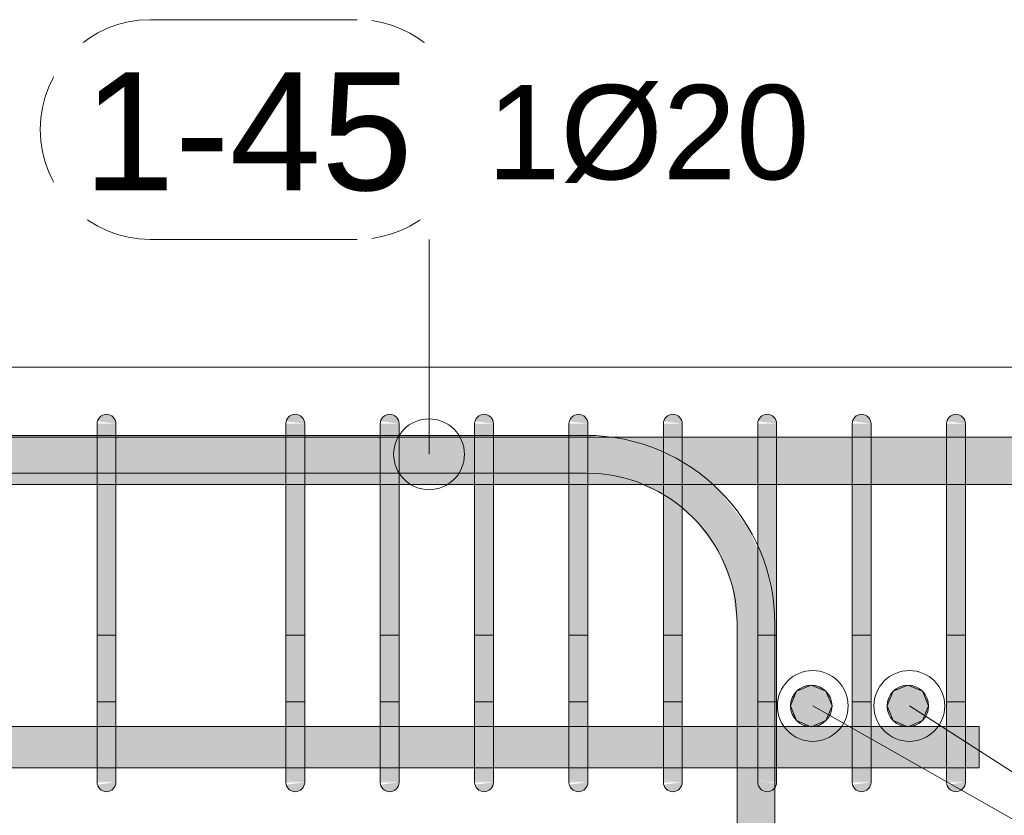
# Model space of a CAD drawing. Header units: millimetres. Extents: x 4307 to 42792, y 1610 to 10025.
# Tile 134 of 256: x 19794 to 20316, y 8682 to 9104. Entities that reach past the tile are written whole.
import ezdxf

# ---------------------------------------------------------------- set-up
doc = ezdxf.new("R2010")
doc.units = ezdxf.units.MM
for name, color, linetype, lineweight in [('S-BEAM', 12, 'Continuous', 9), ('S-COLS', 52, 'Continuous', 9), ('S-RBAR', 171, 'Continuous', 5), ('S-RBAR-IDEN', 171, 'Continuous', 5)]:
    doc.layers.add(name, color=color, linetype=linetype, lineweight=lineweight)
doc.styles.add('Arial', font='arial.ttf', dxfattribs={"height": 50})
doc.styles.add('Arial_1', font='arial.ttf', dxfattribs={"height": 62.5})

# ---------------------------------------------------------------- blocks, each defined once
blk = doc.blocks.new('Popisek výztuže - _Typ_ množství_PRAVÝ-500031-V1')
at = {"layer": 'S-RBAR-IDEN'}
for p, q in [((6694.54, 8583.84), (6584.84, 8583.84)), ((6584.84, 8467.41), (6694.54, 8467.41))]:
    blk.add_line(p, q, dxfattribs=at)
for centre, start, end in [((6584.84, 8525.62), 90, 270), ((6694.54, 8525.62), 277.6434, 82.3566)]:
    blk.add_arc(centre, 58.22, start, end, dxfattribs=at)

msp = doc.modelspace()

# ---------------------------------------------------------------- hatches: boundary and pattern name
at = {"layer": 'S-RBAR'}
for color, points in [(7, [(19845, 8890), (19844.83, 8891.29), (19844.33, 8892.5), (19843.54, 8893.54), (19842.5, 8894.33), (19841.29, 8894.83), (19840, 8895), (19838.71, 8894.83), (19837.5, 8894.33), (19836.46, 8893.54), (19835.67, 8892.5), (19835.17, 8891.29), (19844.83, 8890.02)]), (7, [(19945, 8890), (19944.83, 8891.29), (19944.33, 8892.5), (19943.54, 8893.54), (19942.5, 8894.33), (19941.29, 8894.83), (19940, 8895), (19938.71, 8894.83), (19937.5, 8894.33), (19936.46, 8893.54), (19935.67, 8892.5), (19935.17, 8891.29), (19944.83, 8890.02)]), (7, [(19995, 8890), (19994.83, 8891.29), (19994.33, 8892.5), (19993.54, 8893.54), (19992.5, 8894.33), (19991.29, 8894.83), (19990, 8895), (19988.71, 8894.83), (19987.5, 8894.33), (19986.46, 8893.54), (19985.67, 8892.5), (19985.17, 8891.29), (19994.83, 8890.02)]), (7, [(20045, 8890), (20044.83, 8891.29), (20044.33, 8892.5), (20043.54, 8893.54), (20042.5, 8894.33), (20041.29, 8894.83), (20040, 8895), (20038.71, 8894.83), (20037.5, 8894.33), (20036.46, 8893.54), (20035.67, 8892.5), (20035.17, 8891.29), (20044.83, 8890.02)]), (7, [(20095, 8890), (20094.83, 8891.29), (20094.33, 8892.5), (20093.54, 8893.54), (20092.5, 8894.33), (20091.29, 8894.83), (20090, 8895), (20088.71, 8894.83), (20087.5, 8894.33), (20086.46, 8893.54), (20085.67, 8892.5), (20085.17, 8891.29), (20094.83, 8890.02)]), (7, [(20145, 8890), (20144.83, 8891.29), (20144.33, 8892.5), (20143.54, 8893.54), (20142.5, 8894.33), (20141.29, 8894.83), (20140, 8895), (20138.71, 8894.83), (20137.5, 8894.33), (20136.46, 8893.54), (20135.67, 8892.5), (20135.17, 8891.29), (20144.83, 8890.02)]), (7, [(20195, 8890), (20194.83, 8891.29), (20194.33, 8892.5), (20193.54, 8893.54), (20191.64, 8894.68), (20191.29, 8894.83), (20190, 8895), (20188.71, 8894.83), (20187.5, 8894.33), (20186.46, 8893.54), (20185.67, 8892.5), (20185.17, 8891.29), (20194.83, 8890.02)]), (7, [(20245, 8890), (20244.83, 8891.29), (20244.33, 8892.5), (20243.54, 8893.54), (20242.5, 8894.33), (20241.29, 8894.83), (20240, 8895), (20238.71, 8894.83), (20237.5, 8894.33), (20236.46, 8893.54), (20235.67, 8892.5), (20235.17, 8891.29), (20244.83, 8890.02)]), (7, [(20295, 8890), (20294.83, 8891.29), (20294.33, 8892.5), (20293.54, 8893.54), (20292.5, 8894.33), (20291.29, 8894.83), (20290, 8895), (20288.71, 8894.83), (20287.5, 8894.33), (20286.46, 8893.54), (20285.67, 8892.5), (20285.17, 8891.29), (20294.83, 8890.02)]), (7, [(19845, 8865), (19845, 8890), (19835, 8890), (19835, 8865)]), (7, [(19945, 8865), (19945, 8890), (19935, 8890), (19935, 8865)]), (7, [(19995, 8865), (19995, 8890), (19985, 8890), (19985, 8865)]), (7, [(20045, 8865), (20045, 8890), (20035, 8890), (20035, 8865)]), (7, [(20095, 8865), (20095, 8890), (20085, 8890), (20085, 8865)]), (7, [(20145, 8865), (20145, 8890), (20135, 8890), (20135, 8865)]), (7, [(20185, 8865), (20195, 8865), (20195, 8890), (20185, 8890), (20185, 8869.55)]), (7, [(20245, 8865), (20245, 8890), (20235, 8890), (20235, 8865)]), (7, [(20295, 8865), (20295, 8890), (20285, 8890), (20285, 8865)]), (7, [(19835, 8725), (19845, 8725), (19845, 8865), (19835, 8865), (19835, 8825.98)]), (7, [(19935, 8725), (19945, 8725), (19945, 8865), (19935, 8865), (19935, 8825.98)]), (7, [(19985, 8725), (19995, 8725), (19995, 8865), (19985, 8865), (19985, 8825.98)]), (7, [(20035, 8725), (20045, 8725), (20045, 8865), (20035, 8865), (20035, 8825.98)]), (7, [(20085, 8725), (20095, 8725), (20095, 8865), (20085, 8865), (20085, 8825.98)]), (7, [(20135, 8725), (20145, 8725), (20145, 8865), (20135, 8865), (20135, 8772.84)]), (7, [(20195, 8725), (20195, 8865), (20185, 8865), (20185, 8725), (20191.64, 8725)]), (7, [(20235, 8725), (20245, 8725), (20245, 8865), (20235, 8865), (20235, 8825.98)]), (7, [(20285, 8725), (20295, 8725), (20295, 8865), (20285, 8865), (20285, 8825.98)]), (256, [(20213.34, 8729.45), (20221.12, 8732.67), (20224.34, 8740.45), (20221.12, 8748.22), (20213.34, 8751.45), (20205.56, 8748.22), (20202.34, 8740.45), (20205.56, 8732.67)]), (256, [(20264.51, 8729.45), (20272.29, 8732.67), (20275.51, 8740.45), (20272.29, 8748.22), (20264.51, 8751.45), (20256.73, 8748.22), (20253.51, 8740.45), (20256.73, 8732.67)]), (7, [(19840, 8695), (19841.29, 8695.17), (19842.5, 8695.67), (19843.54, 8696.46), (19844.33, 8697.5), (19844.83, 8698.71), (19844.83, 8699.98), (19835.17, 8698.71), (19835.67, 8697.5), (19836.46, 8696.46), (19838.25, 8695.36), (19838.71, 8695.17)]), (7, [(19940, 8695), (19941.29, 8695.17), (19942.5, 8695.67), (19943.54, 8696.46), (19944.33, 8697.5), (19944.83, 8698.71), (19944.83, 8699.98), (19935.17, 8698.71), (19935.67, 8697.5), (19936.46, 8696.46), (19937.5, 8695.67), (19938.71, 8695.17)]), (7, [(19990, 8695), (19991.29, 8695.17), (19992.5, 8695.67), (19993.54, 8696.46), (19994.33, 8697.5), (19994.83, 8698.71), (19994.83, 8699.98), (19985.17, 8698.71), (19985.67, 8697.5), (19986.46, 8696.46), (19987.5, 8695.67), (19988.71, 8695.17)]), (7, [(20040, 8695), (20041.29, 8695.17), (20042.5, 8695.67), (20043.54, 8696.46), (20044.33, 8697.5), (20044.83, 8698.71), (20044.83, 8699.98), (20035.17, 8698.71), (20035.67, 8697.5), (20036.46, 8696.46), (20037.5, 8695.67), (20038.71, 8695.17)]), (7, [(20090, 8695), (20091.29, 8695.17), (20092.5, 8695.67), (20093.54, 8696.46), (20094.33, 8697.5), (20094.83, 8698.71), (20094.83, 8699.98), (20085.17, 8698.71), (20085.67, 8697.5), (20086.46, 8696.46), (20087.5, 8695.67), (20088.71, 8695.17)]), (7, [(20140, 8695), (20141.29, 8695.17), (20142.5, 8695.67), (20143.54, 8696.46), (20144.33, 8697.5), (20144.83, 8698.71), (20144.83, 8699.98), (20135.17, 8698.71), (20135.67, 8697.5), (20136.46, 8696.46), (20137.5, 8695.67), (20138.71, 8695.17)]), (7, [(20190, 8695), (20191.64, 8695.32), (20192.5, 8695.67), (20193.54, 8696.46), (20194.33, 8697.5), (20194.83, 8698.71), (20194.83, 8699.98), (20185.17, 8698.71), (20185.67, 8697.5), (20186.46, 8696.46), (20187.5, 8695.67), (20188.71, 8695.17)]), (7, [(20240, 8695), (20241.29, 8695.17), (20242.5, 8695.67), (20243.54, 8696.46), (20244.33, 8697.5), (20244.83, 8698.71), (20244.83, 8699.98), (20235.17, 8698.71), (20235.67, 8697.5), (20236.46, 8696.46), (20237.5, 8695.67), (20238.71, 8695.17)]), (7, [(20290, 8695), (20291.29, 8695.17), (20292.5, 8695.67), (20293.54, 8696.46), (20294.33, 8697.5), (20294.83, 8698.71), (20294.83, 8699.98), (20285.17, 8698.71), (20285.67, 8697.5), (20286.46, 8696.46), (20287.5, 8695.67), (20288.71, 8695.17)])]:
    msp.add_hatch(color=color, dxfattribs=at).paths.add_polyline_path(points)
h = msp.add_hatch(color=7, dxfattribs=at)
h.paths.add_polyline_path([(20245, 8857.8), (20285, 8857.8), (20285, 8882.8), (20245, 8882.8), (20245, 8865)])
h.paths.add_polyline_path([(17757.12, 8857.8), (17848.61, 8857.8), (17848.61, 8882.8), (17685, 8882.8), (17685, 8857.8)])
h.paths.add_polyline_path([(17858.61, 8857.8), (18037.69, 8857.8), (18037.69, 8882.8), (17858.61, 8882.8), (17858.61, 8865)])
h.paths.add_polyline_path([(22355.4, 8857.8), (22355.4, 8882.8), (22182.9, 8882.8), (22182.9, 8857.8), (22312.04, 8857.8)])
h.paths.add_polyline_path([(18047.69, 8857.8), (18226.77, 8857.8), (18226.77, 8882.8), (18047.69, 8882.8), (18047.69, 8865)])
h.paths.add_polyline_path([(18236.77, 8857.8), (18415.85, 8857.8), (18415.85, 8882.8), (18236.77, 8882.8), (18236.77, 8865)])
h.paths.add_polyline_path([(18425.85, 8857.8), (18586.8, 8857.8), (18586.8, 8882.8), (18425.85, 8882.8), (18425.85, 8865)])
h.paths.add_polyline_path([(18596.8, 8857.8), (18682.81, 8857.8), (18682.81, 8882.8), (18596.8, 8882.8), (18596.8, 8865)])
h.paths.add_polyline_path([(22172.9, 8857.8), (22172.9, 8882.8), (22000.4, 8882.8), (22000.4, 8857.8), (22154.97, 8857.8)])
h.paths.add_polyline_path([(18692.81, 8857.8), (18778.83, 8857.8), (18778.83, 8882.8), (18692.81, 8882.8), (18692.81, 8865)])
h.paths.add_polyline_path([(18788.83, 8857.8), (18874.84, 8857.8), (18874.84, 8882.8), (18788.83, 8882.8), (18788.83, 8865)])
h.paths.add_polyline_path([(18884.84, 8857.8), (18970.86, 8857.8), (18970.86, 8882.8), (18884.84, 8882.8), (18884.84, 8865)])
h.paths.add_polyline_path([(18980.86, 8857.8), (19066.87, 8857.8), (19066.87, 8882.8), (18980.86, 8882.8), (18980.86, 8865)])
h.paths.add_polyline_path([(19076.87, 8857.8), (19162.89, 8857.8), (19162.89, 8882.8), (19076.87, 8882.8), (19076.87, 8865)])
h.paths.add_polyline_path([(21990.4, 8857.8), (21990.4, 8882.8), (21817.9, 8882.8), (21817.9, 8857.8), (21919.37, 8857.8)])
h.paths.add_polyline_path([(19172.89, 8857.8), (19258.91, 8857.8), (19258.91, 8882.8), (19172.89, 8882.8), (19172.89, 8865)])
h.paths.add_polyline_path([(19268.91, 8857.8), (19354.92, 8857.8), (19354.92, 8882.8), (19268.91, 8882.8), (19268.91, 8865)])
h.paths.add_polyline_path([(19364.92, 8857.8), (19450.94, 8857.8), (19450.94, 8882.8), (19364.92, 8882.8), (19364.92, 8865)])
h.paths.add_polyline_path([(19460.94, 8857.8), (19546.95, 8857.8), (19546.95, 8882.8), (19460.94, 8882.8), (19460.94, 8865)])
h.paths.add_polyline_path([(19556.95, 8857.8), (19642.97, 8857.8), (19642.97, 8882.8), (19556.95, 8882.8), (19556.95, 8865)])
h.paths.add_polyline_path([(21807.9, 8857.8), (21807.9, 8882.8), (21658.58, 8882.8), (21658.58, 8857.8), (21762.31, 8857.8)])
h.paths.add_polyline_path([(19652.97, 8857.8), (19738.98, 8857.8), (19738.98, 8882.8), (19652.97, 8882.8), (19652.97, 8865)])
h.paths.add_polyline_path([(19748.98, 8857.8), (19835, 8857.8), (19835, 8882.8), (19748.98, 8882.8), (19748.98, 8865)])
h.paths.add_polyline_path([(19845, 8857.8), (19935, 8857.8), (19935, 8882.8), (19845, 8882.8), (19845, 8865)])
h.paths.add_polyline_path([(19945, 8857.8), (19985, 8857.8), (19985, 8882.8), (19945, 8882.8), (19945, 8865)])
h.paths.add_polyline_path([(19995, 8857.8), (20035, 8857.8), (20035, 8882.8), (19995, 8882.8), (19995, 8865)])
h.paths.add_polyline_path([(21648.58, 8857.8), (21648.58, 8882.8), (21562.63, 8882.8), (21562.63, 8857.8), (21605.24, 8857.8)])
h.paths.add_polyline_path([(20095, 8857.8), (20135, 8857.8), (20135, 8882.8), (20095, 8882.8), (20095, 8865)])
h.paths.add_polyline_path([(20045, 8857.8), (20085, 8857.8), (20085, 8882.8), (20045, 8882.8), (20045, 8865)])
h.paths.add_polyline_path([(20145, 8857.8), (20185, 8857.8), (20185, 8882.8), (20145, 8882.8), (20145, 8865)])
h.paths.add_polyline_path([(20195, 8857.8), (20235, 8857.8), (20235, 8882.8), (20195, 8882.8), (20195, 8865)])
h.paths.add_polyline_path([(21552.63, 8857.8), (21552.63, 8882.8), (21466.67, 8882.8), (21466.67, 8857.8), (21526.71, 8857.8)])
h.paths.add_polyline_path([(20345, 8857.8), (20385, 8857.8), (20385, 8882.8), (20345, 8882.8), (20345, 8865)])
h.paths.add_polyline_path([(20295, 8857.8), (20335, 8857.8), (20335, 8882.8), (20295, 8882.8), (20295, 8865)])
h.paths.add_polyline_path([(20395, 8857.8), (20435, 8857.8), (20435, 8882.8), (20395, 8882.8), (20395, 8865)])
h.paths.add_polyline_path([(21456.67, 8857.8), (21456.67, 8882.8), (21370.72, 8882.8), (21370.72, 8857.8), (21448.17, 8857.8)])
h.paths.add_polyline_path([(20495, 8857.8), (20535, 8857.8), (20535, 8882.8), (20495, 8882.8), (20495, 8865)])
h.paths.add_polyline_path([(20445, 8857.8), (20485, 8857.8), (20485, 8882.8), (20445, 8882.8), (20445, 8865)])
h.paths.add_polyline_path([(20545, 8857.8), (20585, 8857.8), (20585, 8882.8), (20545, 8882.8), (20545, 8865)])
h.paths.add_polyline_path([(20645, 8857.8), (20685, 8857.8), (20685, 8882.8), (20645, 8882.8), (20645, 8865)])
h.paths.add_polyline_path([(20595, 8857.8), (20635, 8857.8), (20635, 8882.8), (20595, 8882.8), (20595, 8865)])
h.paths.add_polyline_path([(20695, 8857.8), (20785, 8857.8), (20785, 8882.8), (20695, 8882.8), (20695, 8865)])
h.paths.add_polyline_path([(20795, 8857.8), (20880.95, 8857.8), (20880.95, 8882.8), (20795, 8882.8), (20795, 8865)])
h.paths.add_polyline_path([(21360.72, 8857.8), (21360.72, 8882.8), (21274.77, 8882.8), (21274.77, 8857.8), (21291.11, 8857.8)])
h.paths.add_polyline_path([(20890.95, 8857.8), (20976.91, 8857.8), (20976.91, 8882.8), (20890.95, 8882.8), (20890.95, 8865)])
h.paths.add_polyline_path([(20986.91, 8857.8), (21072.86, 8857.8), (21072.86, 8882.8), (20986.91, 8882.8), (20986.91, 8865)])
h.paths.add_polyline_path([(21082.86, 8857.8), (21168.81, 8857.8), (21168.81, 8882.8), (21082.86, 8882.8), (21082.86, 8865)])
h.paths.add_polyline_path([(21178.81, 8857.8), (21264.77, 8857.8), (21264.77, 8882.8), (21178.81, 8882.8), (21178.81, 8865)])
h = msp.add_hatch(color=7, dxfattribs=at)
h.paths.add_polyline_path([(19798.98, 8882.8), (19835, 8882.8), (19835, 8883.8), (19748.98, 8883.8), (19748.98, 8882.8)])
h.paths.add_polyline_path([(19556.95, 8882.8), (19642.97, 8882.8), (19642.97, 8883.8), (19556.95, 8883.8)])
h.paths.add_polyline_path([(20085, 8882.8), (20085, 8883.8), (20045, 8883.8), (20045, 8882.8), (20073.85, 8882.8)])
h.paths.add_polyline_path([(19484.85, 8882.8), (19546.95, 8882.8), (19546.95, 8883.8), (19474.05, 8883.8), (19474.05, 8882.8)])
h.paths.add_polyline_path([(20035, 8882.8), (20035, 8883.8), (19995, 8883.8), (19995, 8882.8), (20034.58, 8882.8)])
h.paths.add_polyline_path([(19652.97, 8882.8), (19738.98, 8882.8), (19738.98, 8883.8), (19652.97, 8883.8)])
h.paths.add_polyline_path([(19985, 8882.8), (19985, 8883.8), (19945, 8883.8), (19945, 8882.8), (19956.05, 8882.8)])
h.paths.add_polyline_path([(19935, 8882.8), (19935, 8883.8), (19845, 8883.8), (19845, 8882.8), (19877.51, 8882.8)])
h = msp.add_hatch(color=7, dxfattribs=at)
h.paths.add_polyline_path([(20174.05, 8783.8), (20185, 8783.8), (20185, 8823.31), (20180.65, 8833.8), (20164.76, 8854.51), (20160.47, 8857.8), (20145, 8857.8), (20145, 8844.68), (20150.62, 8840.37), (20163.33, 8823.8), (20171.32, 8804.51)])
h.paths.add_polyline_path([(20135, 8852.36), (20135, 8857.8), (20122.66, 8857.8), (20134.05, 8853.09)])
h.paths.add_polyline_path([(20101.65, 8882.8), (20095, 8883.68), (20095, 8882.8)])
h = msp.add_hatch(color=7, dxfattribs=at)
h.paths.add_polyline_path([(20175.05, 7883.8), (20174.86, 7916), (20174.05, 7916), (20174.05, 7883.8), (20174.86, 7883.8)])
h.paths.add_polyline_path([(20194.05, 7883.8), (20194.05, 7916), (20193.05, 7916), (20193.05, 7883.8)])
h.paths.add_polyline_path([(20193.05, 7924), (20194.05, 7924), (20194.05, 8016), (20193.05, 8016), (20193.05, 7975.66)])
h.paths.add_polyline_path([(20174.86, 7924), (20175.05, 7924), (20174.86, 8016), (20174.05, 8016), (20174.05, 7924)])
h.paths.add_polyline_path([(20193.05, 8024), (20194.05, 8024), (20194.05, 8116), (20193.05, 8116), (20193.05, 8081.95)])
h.paths.add_polyline_path([(20174.86, 8024), (20175.05, 8024), (20174.86, 8116), (20174.05, 8116), (20174.05, 8024)])
h.paths.add_polyline_path([(20193.05, 8124), (20194.05, 8124), (20194.05, 8216), (20193.05, 8216), (20193.05, 8188.24)])
h.paths.add_polyline_path([(20175.05, 8124), (20174.86, 8216), (20174.05, 8216), (20174.05, 8124), (20174.86, 8124)])
h.paths.add_polyline_path([(20193.05, 8224), (20194.05, 8224), (20194.05, 8316), (20193.05, 8316), (20193.05, 8294.53)])
h.paths.add_polyline_path([(20174.86, 8224), (20175.05, 8224), (20174.86, 8316), (20174.05, 8316), (20174.05, 8224)])
h.paths.add_polyline_path([(20193.05, 8324), (20194.05, 8324), (20194.05, 8416), (20193.05, 8416), (20193.05, 8400.82)])
h.paths.add_polyline_path([(20174.05, 8324), (20175.05, 8324), (20174.86, 8416), (20174.05, 8416), (20174.05, 8347.68)])
h.paths.add_polyline_path([(20174.86, 8424), (20175.05, 8424), (20174.86, 8516), (20174.05, 8516), (20174.05, 8424)])
h.paths.add_polyline_path([(20194.05, 8424), (20194.05, 8516), (20193.05, 8516), (20193.05, 8424)])
h.paths.add_polyline_path([(20175.05, 8524), (20174.86, 8616), (20174.05, 8616), (20174.05, 8524), (20174.86, 8524)])
h.paths.add_polyline_path([(20193.05, 8524), (20194.05, 8524), (20194.05, 8616), (20193.05, 8616), (20193.05, 8613.4)])
h.paths.add_polyline_path([(20193.05, 8624), (20194.05, 8624), (20194.05, 8697.14), (20193.54, 8696.46), (20191.64, 8695.32), (20191.29, 8695.17), (20190, 8695), (20188.71, 8695.17), (20187.5, 8695.67), (20186.46, 8696.46), (20185.67, 8697.5), (20185.17, 8698.71), (20194.05, 8700), (20185, 8700), (20185, 8707.64), (20174.05, 8707.64), (20174.05, 8624), (20175.05, 8624), (20175.05, 8660), (20193.05, 8660)])
h.paths.add_polyline_path([(20185, 8729.64), (20185, 8783.8), (20174.05, 8783.8), (20174.05, 8729.64)])
h = msp.add_hatch(color=256, dxfattribs=at)
edge = h.paths.add_edge_path()
edge.add_arc((20213.34, 8740.45), 11, 0, 360)
h = msp.add_hatch(color=256, dxfattribs=at)
edge = h.paths.add_edge_path()
edge.add_arc((20264.51, 8740.45), 11, 0, 360)
h = msp.add_hatch(color=7, dxfattribs=at)
h.paths.add_polyline_path([(17659.53, 8707.64), (17659.53, 8729.64), (17480.45, 8729.64), (17480.45, 8707.64), (17639.32, 8707.64)])
h.paths.add_polyline_path([(16743.2, 8707.64), (16903.2, 8707.92), (16903.2, 8729.64), (16743.2, 8729.64), (16743.2, 8707.92)])
h.paths.add_polyline_path([(16733.2, 8707.64), (16733.2, 8729.64), (16647.19, 8729.64), (16647.19, 8707.64), (16696.92, 8707.64)])
h.paths.add_polyline_path([(15045, 8707.64), (15085, 8707.92), (15085, 8729.64), (15045, 8729.64), (15045, 8707.92)])
h.paths.add_polyline_path([(16913.2, 8707.64), (17092.29, 8707.92), (17092.29, 8729.64), (16913.2, 8729.64), (16913.2, 8707.92)])
h.paths.add_polyline_path([(16637.19, 8707.64), (16637.19, 8729.64), (16551.17, 8729.64), (16551.17, 8707.64), (16618.39, 8707.64)])
h.paths.add_polyline_path([(20285, 8707.64), (20285, 8729.64), (20245, 8729.64), (20245, 8707.64), (20270.18, 8707.64)])
h.paths.add_polyline_path([(17102.29, 8707.64), (17281.37, 8707.92), (17281.37, 8729.64), (17102.29, 8729.64), (17102.29, 8707.92)])
h.paths.add_polyline_path([(16541.17, 8707.64), (16541.17, 8729.64), (16455.16, 8729.64), (16455.16, 8707.64), (16539.86, 8707.64)])
h.paths.add_polyline_path([(20302.3, 8707.64), (20302.3, 8729.64), (20295, 8729.64), (20295, 8707.64)])
h.paths.add_polyline_path([(17291.37, 8707.64), (17470.45, 8707.92), (17470.45, 8729.64), (17291.37, 8729.64), (17291.37, 8707.92)])
h.paths.add_polyline_path([(15027.7, 8707.64), (15035, 8707.92), (15035, 8729.64), (15027.7, 8729.64), (15027.7, 8707.92)])
h.paths.add_polyline_path([(16445.16, 8707.64), (16445.16, 8729.64), (16359.14, 8729.64), (16359.14, 8707.64), (16422.06, 8707.64)])
h.paths.add_polyline_path([(17669.53, 8707.64), (17848.61, 8707.92), (17848.61, 8729.64), (17669.53, 8729.64), (17669.53, 8707.92)])
h.paths.add_polyline_path([(16349.14, 8707.64), (16349.14, 8729.64), (16263.13, 8729.64), (16263.13, 8707.64), (16343.52, 8707.64)])
h.paths.add_polyline_path([(15095, 8707.64), (15135, 8707.92), (15135, 8729.64), (15095, 8729.64), (15095, 8707.92)])
h.paths.add_polyline_path([(17858.61, 8707.64), (18037.69, 8707.92), (18037.69, 8729.64), (17858.61, 8729.64), (17858.61, 8707.92)])
h.paths.add_polyline_path([(15145, 8707.64), (15185, 8707.92), (15185, 8729.64), (15145, 8729.64), (15145, 8707.92)])
h.paths.add_polyline_path([(18047.69, 8707.64), (18226.77, 8707.92), (18226.77, 8729.64), (18047.69, 8729.64), (18047.69, 8707.92)])
h.paths.add_polyline_path([(20235, 8707.64), (20235, 8729.64), (20195, 8729.64), (20195, 8707.64), (20230.91, 8707.64)])
h.paths.add_polyline_path([(16253.13, 8707.64), (16253.13, 8729.64), (16167.11, 8729.64), (16167.11, 8707.64), (16225.72, 8707.64)])
h.paths.add_polyline_path([(16157.11, 8707.64), (16157.11, 8729.64), (16071.09, 8729.64), (16071.09, 8707.64), (16147.19, 8707.64)])
h.paths.add_polyline_path([(18236.77, 8707.64), (18415.85, 8707.92), (18415.85, 8729.64), (18236.77, 8729.64), (18236.77, 8707.92)])
h.paths.add_polyline_path([(18425.85, 8707.64), (18586.8, 8707.92), (18586.8, 8729.64), (18425.85, 8729.64), (18425.85, 8707.92)])
h.paths.add_polyline_path([(20185, 8707.64), (20185, 8729.64), (20145, 8729.64), (20145, 8707.64), (20152.38, 8707.64)])
h.paths.add_polyline_path([(18596.8, 8707.64), (18682.81, 8707.92), (18682.81, 8729.64), (18596.8, 8729.64), (18596.8, 8707.92)])
h.paths.add_polyline_path([(20135, 8707.64), (20135, 8729.64), (20095, 8729.64), (20095, 8707.64), (20113.11, 8707.64)])
h.paths.add_polyline_path([(18692.81, 8707.64), (18778.83, 8707.92), (18778.83, 8729.64), (18692.81, 8729.64), (18692.81, 8707.92)])
h.paths.add_polyline_path([(16061.09, 8707.64), (16061.09, 8729.64), (15975.08, 8729.64), (15975.08, 8707.64), (16029.39, 8707.64)])
h.paths.add_polyline_path([(15965.08, 8707.64), (15965.08, 8729.64), (15879.06, 8729.64), (15879.06, 8707.64), (15950.86, 8707.64)])
h.paths.add_polyline_path([(18788.83, 8707.64), (18874.84, 8707.92), (18874.84, 8729.64), (18788.83, 8729.64), (18788.83, 8707.92)])
h.paths.add_polyline_path([(18884.84, 8707.64), (18970.86, 8707.92), (18970.86, 8729.64), (18884.84, 8729.64), (18884.84, 8707.92)])
h.paths.add_polyline_path([(15195, 8707.64), (15235, 8707.92), (15235, 8729.64), (15195, 8729.64), (15195, 8707.92)])
h.paths.add_polyline_path([(18980.86, 8707.64), (19066.87, 8707.92), (19066.87, 8729.64), (18980.86, 8729.64), (18980.86, 8707.92)])
h.paths.add_polyline_path([(15869.06, 8707.64), (15869.06, 8729.64), (15783.05, 8729.64), (15783.05, 8707.64), (15833.06, 8707.64)])
h.paths.add_polyline_path([(15773.05, 8707.64), (15773.05, 8729.64), (15687.03, 8729.64), (15687.03, 8707.64), (15754.52, 8707.64)])
h.paths.add_polyline_path([(19076.87, 8707.64), (19162.89, 8707.92), (19162.89, 8729.64), (19076.87, 8729.64), (19076.87, 8707.92)])
h.paths.add_polyline_path([(20085, 8707.64), (20085, 8729.64), (20045, 8729.64), (20045, 8707.64), (20073.85, 8707.64)])
h.paths.add_polyline_path([(15677.03, 8707.64), (15677.03, 8729.64), (15591.02, 8729.64), (15591.02, 8707.64), (15675.99, 8707.64)])
h.paths.add_polyline_path([(19172.89, 8707.64), (19258.91, 8707.92), (19258.91, 8729.64), (19172.89, 8729.64), (19172.89, 8707.92)])
h.paths.add_polyline_path([(19268.91, 8707.64), (19354.92, 8707.92), (19354.92, 8729.64), (19268.91, 8729.64), (19268.91, 8707.92)])
h.paths.add_polyline_path([(20035, 8707.64), (20035, 8729.64), (19995, 8729.64), (19995, 8707.64), (20034.58, 8707.64)])
h.paths.add_polyline_path([(15581.02, 8707.64), (15581.02, 8729.64), (15495, 8729.64), (15495, 8707.64), (15558.19, 8707.64)])
h.paths.add_polyline_path([(19364.92, 8707.64), (19450.94, 8707.92), (19450.94, 8729.64), (19364.92, 8729.64), (19364.92, 8707.92)])
h.paths.add_polyline_path([(19460.94, 8707.64), (19546.95, 8707.92), (19546.95, 8729.64), (19460.94, 8729.64), (19460.94, 8707.92)])
h.paths.add_polyline_path([(19985, 8707.64), (19985, 8729.64), (19945, 8729.64), (19945, 8707.64), (19956.05, 8707.64)])
h.paths.add_polyline_path([(15485, 8707.64), (15485, 8729.64), (15395, 8729.64), (15395, 8707.64), (15479.66, 8707.64)])
h.paths.add_polyline_path([(19556.95, 8707.64), (19642.97, 8707.92), (19642.97, 8729.64), (19556.95, 8729.64), (19556.95, 8707.92)])
h.paths.add_polyline_path([(15385, 8707.64), (15385, 8729.64), (15345, 8729.64), (15345, 8707.64), (15361.86, 8707.64)])
h.paths.add_polyline_path([(19652.97, 8707.64), (19738.98, 8707.92), (19738.98, 8729.64), (19652.97, 8729.64), (19652.97, 8707.92)])
h.paths.add_polyline_path([(15245, 8707.64), (15285, 8707.92), (15285, 8729.64), (15245, 8729.64), (15245, 8707.92)])
h.paths.add_polyline_path([(19748.98, 8707.64), (19835, 8707.92), (19835, 8729.64), (19748.98, 8729.64), (19748.98, 8707.92)])
h.paths.add_polyline_path([(15295, 8707.64), (15335, 8707.92), (15335, 8729.64), (15295, 8729.64), (15295, 8707.92)])
h.paths.add_polyline_path([(19845, 8707.64), (19935, 8707.92), (19935, 8729.64), (19845, 8729.64), (19845, 8707.92)])
h = msp.add_hatch(color=7, dxfattribs=at)
h.paths.add_polyline_path([(19845, 8703.08), (19845, 8703.74), (19843.64, 8703.89), (19842.8, 8703.51)])
h.paths.add_polyline_path([(19839.51, 8705.53), (19837.83, 8707.49), (19835, 8707.92), (19835, 8706.75), (19838.25, 8705.87)])
h.paths.add_polyline_path([(19845, 8711.72), (19845, 8713.44), (19835, 8715.43), (19839.72, 8711.91)])
h.paths.add_polyline_path([(19842.97, 8724.03), (19845, 8724.24), (19845, 8725), (19835, 8725), (19835, 8724.03)])
h = msp.add_hatch(color=7, dxfattribs=at)
h.paths.add_polyline_path([(19835, 8700), (19845, 8700), (19835, 8700.85)])
h.paths.add_polyline_path([(19845, 8700), (19845, 8703.08), (19842.8, 8703.51), (19843.64, 8703.89), (19845, 8703.74), (19845, 8711.72), (19840.47, 8711.99), (19839.66, 8712.5), (19838.25, 8712.5), (19838.25, 8713.39), (19835, 8715.43), (19835, 8708.15), (19837.97, 8707.32), (19839.51, 8705.53), (19835, 8706.75), (19835.17, 8700.99), (19838.25, 8700.73), (19841.29, 8700.4)])
h.paths.add_polyline_path([(19845, 8713.44), (19845, 8724.24), (19842.97, 8724.03), (19835, 8724.03), (19835, 8715.43), (19838.25, 8714.79)])
h = msp.add_hatch(color=7, dxfattribs=at)
h.paths.add_polyline_path([(19945, 8703.08), (19945, 8703.74), (19943.64, 8703.89), (19942.8, 8703.51)])
h.paths.add_polyline_path([(19939.51, 8705.53), (19937.83, 8707.49), (19935, 8707.92), (19935, 8706.75)])
h.paths.add_polyline_path([(19945, 8711.72), (19945, 8713.44), (19935, 8715.43), (19939.72, 8711.91)])
h.paths.add_polyline_path([(19942.97, 8724.03), (19945, 8724.24), (19945, 8725), (19935, 8725), (19935, 8724.03)])
h = msp.add_hatch(color=7, dxfattribs=at)
h.paths.add_polyline_path([(19945, 8700), (19945, 8703.08), (19942.8, 8703.51), (19943.64, 8703.89), (19945, 8703.74), (19945, 8711.72), (19940.47, 8711.99), (19935, 8715.43), (19935, 8708.15), (19937.97, 8707.32), (19939.51, 8705.53), (19935, 8706.75), (19935.17, 8700.99), (19937.09, 8700.85), (19941.29, 8700.4)])
h.paths.add_polyline_path([(19945, 8700), (19935, 8700.85), (19935.17, 8700), (19940, 8700)])
h.paths.add_polyline_path([(19945, 8713.44), (19945, 8724.24), (19942.97, 8724.03), (19935, 8724.03), (19935, 8715.43)])
h = msp.add_hatch(color=7, dxfattribs=at)
h.paths.add_polyline_path([(19995, 8703.08), (19995, 8703.74), (19993.64, 8703.89), (19992.8, 8703.51)])
h.paths.add_polyline_path([(19989.51, 8705.53), (19987.83, 8707.49), (19985, 8707.92), (19985, 8706.75)])
h.paths.add_polyline_path([(19995, 8711.72), (19995, 8713.44), (19985, 8715.43), (19989.72, 8711.91)])
h.paths.add_polyline_path([(19992.97, 8724.03), (19995, 8724.24), (19995, 8725), (19985, 8725), (19985, 8724.03)])
h = msp.add_hatch(color=7, dxfattribs=at)
h.paths.add_polyline_path([(19995, 8700), (19995, 8703.08), (19992.8, 8703.51), (19993.64, 8703.89), (19995, 8703.74), (19995, 8711.72), (19990.47, 8711.99), (19985, 8715.43), (19985, 8708.15), (19987.97, 8707.32), (19989.51, 8705.53), (19985, 8706.75), (19985.17, 8700.99), (19987.09, 8700.85), (19991.29, 8700.4)])
h.paths.add_polyline_path([(19985, 8700), (19995, 8700), (19985, 8700.85)])
h.paths.add_polyline_path([(19995, 8713.44), (19995, 8724.24), (19992.97, 8724.03), (19985, 8724.03), (19985, 8715.43)])
h = msp.add_hatch(color=7, dxfattribs=at)
h.paths.add_polyline_path([(20045, 8703.08), (20045, 8703.74), (20043.64, 8703.89), (20042.8, 8703.51)])
h.paths.add_polyline_path([(20039.51, 8705.53), (20037.83, 8707.49), (20035, 8707.92), (20035, 8706.75)])
h.paths.add_polyline_path([(20045, 8711.72), (20045, 8713.44), (20035, 8715.43), (20039.72, 8711.91)])
h.paths.add_polyline_path([(20042.97, 8724.03), (20045, 8724.24), (20045, 8725), (20035, 8725), (20035, 8724.03)])
h = msp.add_hatch(color=7, dxfattribs=at)
h.paths.add_polyline_path([(20045, 8700), (20045, 8703.08), (20042.8, 8703.51), (20043.64, 8703.89), (20045, 8703.74), (20045, 8711.72), (20040.47, 8711.99), (20035, 8715.43), (20035, 8708.15), (20037.97, 8707.32), (20039.51, 8705.53), (20035, 8706.75), (20035.17, 8700.99), (20037.09, 8700.85), (20041.29, 8700.4)])
h.paths.add_polyline_path([(20045, 8700), (20035, 8700.85), (20035.17, 8700), (20040, 8700)])
h.paths.add_polyline_path([(20045, 8713.44), (20045, 8724.24), (20042.97, 8724.03), (20035, 8724.03), (20035, 8715.43)])
h = msp.add_hatch(color=7, dxfattribs=at)
h.paths.add_polyline_path([(20095, 8703.08), (20095, 8703.74), (20093.64, 8703.89), (20092.8, 8703.51)])
h.paths.add_polyline_path([(20089.51, 8705.53), (20087.83, 8707.49), (20085, 8707.92), (20085, 8706.75)])
h.paths.add_polyline_path([(20095, 8711.72), (20095, 8713.44), (20085, 8715.43), (20089.72, 8711.91)])
h.paths.add_polyline_path([(20092.97, 8724.03), (20095, 8724.24), (20095, 8725), (20085, 8725), (20085, 8724.03)])
h = msp.add_hatch(color=7, dxfattribs=at)
h.paths.add_polyline_path([(20095, 8700), (20095, 8703.08), (20092.8, 8703.51), (20093.64, 8703.89), (20095, 8703.74), (20095, 8711.72), (20090.47, 8711.99), (20085, 8715.43), (20085, 8708.15), (20087.97, 8707.32), (20089.51, 8705.53), (20085, 8706.75), (20085.17, 8700.99), (20087.09, 8700.85), (20091.29, 8700.4)])
h.paths.add_polyline_path([(20095, 8700), (20085, 8700.85), (20085.17, 8700), (20090, 8700)])
h.paths.add_polyline_path([(20095, 8713.44), (20095, 8724.24), (20092.97, 8724.03), (20085, 8724.03), (20085, 8715.43)])
h = msp.add_hatch(color=7, dxfattribs=at)
h.paths.add_polyline_path([(20145, 8703.08), (20145, 8703.74), (20143.64, 8703.89), (20142.8, 8703.51)])
h.paths.add_polyline_path([(20139.51, 8705.53), (20137.83, 8707.49), (20135, 8707.92), (20135, 8706.75)])
h.paths.add_polyline_path([(20145, 8711.72), (20145, 8713.44), (20135, 8715.43), (20139.72, 8711.91)])
h.paths.add_polyline_path([(20142.97, 8724.03), (20145, 8724.24), (20145, 8725), (20135, 8725), (20135, 8724.03)])
h = msp.add_hatch(color=7, dxfattribs=at)
h.paths.add_polyline_path([(20145, 8700), (20145, 8703.08), (20142.8, 8703.51), (20143.64, 8703.89), (20145, 8703.74), (20145, 8711.72), (20140.47, 8711.99), (20135, 8715.43), (20135, 8708.15), (20137.97, 8707.32), (20139.51, 8705.53), (20135, 8706.75), (20135.17, 8700.99), (20137.09, 8700.85), (20141.29, 8700.4)])
h.paths.add_polyline_path([(20145, 8700), (20135, 8700.85), (20135.17, 8700), (20140, 8700)])
h.paths.add_polyline_path([(20145, 8713.44), (20145, 8724.24), (20142.97, 8724.03), (20135, 8724.03), (20135, 8715.43)])
h = msp.add_hatch(color=7, dxfattribs=at)
h.paths.add_polyline_path([(20195, 8703.08), (20195, 8703.74), (20193.64, 8703.89), (20192.8, 8703.51)])
h.paths.add_polyline_path([(20189.51, 8705.53), (20187.83, 8707.49), (20185, 8707.92), (20185, 8706.75)])
h.paths.add_polyline_path([(20195, 8711.72), (20195, 8713.44), (20185, 8715.43), (20189.72, 8711.91), (20191.64, 8711.84)])
h.paths.add_polyline_path([(20192.97, 8724.03), (20195, 8724.24), (20195, 8725), (20185, 8725), (20185, 8724.03), (20191.64, 8724.03)])
h = msp.add_hatch(color=7, dxfattribs=at)
h.paths.add_polyline_path([(20195, 8700), (20195, 8703.08), (20192.8, 8703.51), (20193.64, 8703.89), (20195, 8703.74), (20195, 8711.72), (20190.47, 8711.99), (20185, 8715.43), (20185, 8708.15), (20187.97, 8707.32), (20189.51, 8705.53), (20185, 8706.75), (20185.17, 8700.99), (20187.09, 8700.85), (20191.64, 8700.36)])
h.paths.add_polyline_path([(20191.29, 8700), (20191.64, 8700.29), (20185, 8700.85), (20185.17, 8700), (20190, 8700)])
h.paths.add_polyline_path([(20195, 8713.44), (20195, 8724.24), (20191.64, 8724.03), (20185, 8724.03), (20185, 8715.43), (20191.64, 8714.11)])
h = msp.add_hatch(color=7, dxfattribs=at)
h.paths.add_polyline_path([(20245, 8703.08), (20245, 8703.74), (20243.64, 8703.89), (20242.8, 8703.51)])
h.paths.add_polyline_path([(20239.51, 8705.53), (20237.83, 8707.49), (20235, 8707.92), (20235, 8706.75)])
h.paths.add_polyline_path([(20245, 8711.72), (20245, 8713.44), (20235, 8715.43), (20239.72, 8711.91)])
h.paths.add_polyline_path([(20242.97, 8724.03), (20245, 8724.24), (20245, 8725), (20235, 8725), (20235, 8724.03)])
h = msp.add_hatch(color=7, dxfattribs=at)
h.paths.add_polyline_path([(20245, 8700), (20245, 8703.08), (20242.8, 8703.51), (20243.64, 8703.89), (20245, 8703.74), (20245, 8711.72), (20240.47, 8711.99), (20235, 8715.43), (20235, 8708.15), (20237.97, 8707.32), (20239.51, 8705.53), (20235, 8706.75), (20235.17, 8700.99), (20237.09, 8700.85), (20241.29, 8700.4)])
h.paths.add_polyline_path([(20245, 8700), (20235, 8700.85), (20235.17, 8700), (20240, 8700)])
h.paths.add_polyline_path([(20245, 8713.44), (20245, 8724.24), (20242.97, 8724.03), (20235, 8724.03), (20235, 8715.43)])
h = msp.add_hatch(color=7, dxfattribs=at)
h.paths.add_polyline_path([(20295, 8703.08), (20295, 8703.74), (20293.64, 8703.89), (20292.8, 8703.51)])
h.paths.add_polyline_path([(20289.51, 8705.53), (20287.83, 8707.49), (20285, 8707.92), (20285, 8706.75)])
h.paths.add_polyline_path([(20295, 8711.72), (20295, 8713.44), (20285, 8715.43), (20289.72, 8711.91)])
h.paths.add_polyline_path([(20292.97, 8724.03), (20295, 8724.24), (20295, 8725), (20285, 8725), (20285, 8724.03)])
h = msp.add_hatch(color=7, dxfattribs=at)
h.paths.add_polyline_path([(20295, 8700), (20295, 8703.08), (20292.8, 8703.51), (20293.64, 8703.89), (20295, 8703.74), (20295, 8711.72), (20290.47, 8711.99), (20285, 8715.43), (20285, 8708.15), (20287.97, 8707.32), (20289.51, 8705.53), (20285, 8706.75), (20285.17, 8700.99), (20287.09, 8700.85), (20291.29, 8700.4)])
h.paths.add_polyline_path([(20295, 8700), (20285, 8700.85), (20285.17, 8700), (20290, 8700)])
h.paths.add_polyline_path([(20295, 8713.44), (20295, 8724.24), (20292.97, 8724.03), (20285, 8724.03), (20285, 8715.43)])

# ---------------------------------------------------------------- linework, layer by layer
at = {"layer": 'S-BEAM'}
msp.add_line((15190, 8920), (20140, 8920), dxfattribs=at)
msp.add_line((15190, 8920), (20140, 8920), dxfattribs=at)
at = {"layer": 'S-COLS'}
for p, q in [((20140, 8920), (20490, 8920)), ((20490, 8920), (20140, 8920))]:
    msp.add_line(p, q, dxfattribs=at)
at = {"layer": 'S-RBAR'}
for p, q in [((19835, 8865), (19835, 8890)), ((19835, 8865), (19835, 8890)), ((19845, 8865), (19845, 8890)), ((19845, 8865), (19845, 8890)), ((19935, 8865), (19935, 8890)), ((19935, 8865), (19935, 8890)), ((19945, 8865), (19945, 8890)), ((19945, 8865), (19945, 8890)), ((19985, 8865), (19985, 8890)), ((19985, 8865), (19985, 8890)), ((19995, 8865), (19995, 8890)), ((19995, 8865), (19995, 8890)), ((20035, 8865), (20035, 8890)), ((20035, 8865), (20035, 8890)), ((20045, 8865), (20045, 8890)), ((20045, 8865), (20045, 8890)), ((20085, 8865), (20085, 8890)), ((20085, 8865), (20085, 8890)), ((20095, 8865), (20095, 8890)), ((20095, 8865), (20095, 8890)), ((20135, 8865), (20135, 8890)), ((20135, 8865), (20135, 8890)), ((20145, 8865), (20145, 8890)), ((20145, 8865), (20145, 8890)), ((20185, 8865), (20185, 8890)), ((20185, 8865), (20185, 8890)), ((20195, 8865), (20195, 8890)), ((20195, 8865), (20195, 8890)), ((20235, 8865), (20235, 8890)), ((20235, 8865), (20235, 8890)), ((20245, 8865), (20245, 8890)), ((20245, 8865), (20245, 8890)), ((20285, 8865), (20285, 8890)), ((20285, 8865), (20285, 8890)), ((20295, 8865), (20295, 8890)), ((20295, 8865), (20295, 8890)), ((17685, 8882.8), (22360, 8882.8)), ((17685, 8882.8), (22360, 8882.8)), ((17685, 8882.8), (22360, 8882.8)), ((20094.05, 8883.8), (19473.05, 8883.8)), ((20094.05, 8883.8), (19474.05, 8883.8)), ((20094.05, 8863.8), (19473.05, 8863.8)), ((20094.05, 8863.8), (19474.05, 8863.8)), ((19835, 8725), (19835, 8865)), ((19835, 8865), (19835, 8725)), ((19845, 8725), (19845, 8865)), ((19845, 8865), (19845, 8725)), ((19935, 8725), (19935, 8865)), ((19935, 8865), (19935, 8725)), ((19945, 8725), (19945, 8865)), ((19945, 8865), (19945, 8725)), ((19985, 8725), (19985, 8865)), ((19985, 8865), (19985, 8725)), ((19995, 8725), (19995, 8865)), ((19995, 8865), (19995, 8725)), ((20035, 8725), (20035, 8865)), ((20035, 8865), (20035, 8725)), ((20045, 8725), (20045, 8865)), ((20045, 8865), (20045, 8725)), ((20085, 8725), (20085, 8865)), ((20085, 8865), (20085, 8725)), ((20095, 8725), (20095, 8865)), ((20095, 8865), (20095, 8725)), ((20135, 8725), (20135, 8865)), ((20135, 8865), (20135, 8725)), ((20145, 8725), (20145, 8865)), ((20145, 8865), (20145, 8725)), ((20185, 8725), (20185, 8865)), ((20185, 8865), (20185, 8725)), ((20195, 8725), (20195, 8865)), ((20195, 8865), (20195, 8725)), ((20235, 8725), (20235, 8865)), ((20235, 8865), (20235, 8725)), ((20245, 8725), (20245, 8865)), ((20245, 8865), (20245, 8725)), ((20285, 8725), (20285, 8865)), ((20285, 8865), (20285, 8725)), ((20295, 8725), (20295, 8865)), ((20295, 8865), (20295, 8725)), ((17685, 8857.8), (22360, 8857.8)), ((17685, 8857.8), (22360, 8857.8)), ((17685, 8857.8), (22360, 8857.8)), ((20174.05, 7883.8), (20174.05, 8783.8)), ((20174.05, 7882.8), (20174.05, 8783.8)), ((20194.05, 7883.8), (20194.05, 8783.8)), ((20194.05, 7882.8), (20194.05, 8783.8)), ((19835, 8778.03), (19835, 8742.68)), ((19835, 8778.03), (19845, 8778.03)), ((19845, 8778.03), (19845, 8742.68)), ((19935, 8778.03), (19935, 8742.68)), ((19935, 8778.03), (19945, 8778.03)), ((19945, 8778.03), (19945, 8742.68)), ((19985, 8778.03), (19985, 8742.68)), ((19985, 8778.03), (19995, 8778.03)), ((19995, 8778.03), (19995, 8742.68)), ((20035, 8778.03), (20035, 8742.68)), ((20035, 8778.03), (20045, 8778.03)), ((20045, 8778.03), (20045, 8742.68)), ((20085, 8778.03), (20085, 8742.68)), ((20085, 8778.03), (20095, 8778.03)), ((20095, 8778.03), (20095, 8742.68)), ((20135, 8778.03), (20135, 8742.68)), ((20135, 8778.03), (20145, 8778.03)), ((20145, 8778.03), (20145, 8742.68)), ((20185, 8778.03), (20185, 8742.68)), ((20185, 8778.03), (20195, 8778.03)), ((20195, 8778.03), (20195, 8742.68)), ((20235, 8778.03), (20235, 8742.68)), ((20235, 8778.03), (20245, 8778.03)), ((20245, 8778.03), (20245, 8742.68)), ((20285, 8778.03), (20285, 8742.68)), ((20285, 8778.03), (20295, 8778.03)), ((20295, 8778.03), (20295, 8742.68)), ((20205.56, 8748.22), (20202.34, 8740.45)), ((20213.34, 8751.45), (20205.56, 8748.22)), ((20221.12, 8748.22), (20213.34, 8751.45)), ((20224.34, 8740.45), (20221.12, 8748.22)), ((20256.73, 8748.22), (20253.51, 8740.45)), ((20264.51, 8751.45), (20256.73, 8748.22)), ((20272.29, 8748.22), (20264.51, 8751.45)), ((20275.51, 8740.45), (20272.29, 8748.22)), ((19835, 8700), (19835, 8742.68)), ((19845, 8742.68), (19835, 8742.68)), ((19835, 8707.32), (19835, 8742.68)), ((19845, 8700), (19845, 8742.68)), ((19845, 8707.32), (19845, 8742.68)), ((19935, 8700), (19935, 8742.68)), ((19945, 8742.68), (19935, 8742.68)), ((19935, 8707.32), (19935, 8742.68)), ((19945, 8700), (19945, 8742.68)), ((19945, 8707.32), (19945, 8742.68)), ((19985, 8700), (19985, 8742.68)), ((19995, 8742.68), (19985, 8742.68)), ((19985, 8707.32), (19985, 8742.68)), ((19995, 8700), (19995, 8742.68)), ((19995, 8707.32), (19995, 8742.68)), ((20035, 8700), (20035, 8742.68)), ((20045, 8742.68), (20035, 8742.68)), ((20035, 8707.32), (20035, 8742.68)), ((20045, 8700), (20045, 8742.68)), ((20045, 8707.32), (20045, 8742.68)), ((20085, 8700), (20085, 8742.68)), ((20095, 8742.68), (20085, 8742.68)), ((20085, 8707.32), (20085, 8742.68)), ((20095, 8700), (20095, 8742.68)), ((20095, 8707.32), (20095, 8742.68)), ((20135, 8700), (20135, 8742.68)), ((20145, 8742.68), (20135, 8742.68)), ((20135, 8707.32), (20135, 8742.68)), ((20145, 8700), (20145, 8742.68)), ((20145, 8707.32), (20145, 8742.68)), ((20185, 8700), (20185, 8742.68)), ((20195, 8742.68), (20185, 8742.68)), ((20185, 8707.32), (20185, 8742.68)), ((20195, 8700), (20195, 8742.68)), ((20195, 8707.32), (20195, 8742.68)), ((20235, 8700), (20235, 8742.68)), ((20245, 8742.68), (20235, 8742.68)), ((20235, 8707.32), (20235, 8742.68)), ((20245, 8700), (20245, 8742.68)), ((20245, 8707.32), (20245, 8742.68)), ((20285, 8700), (20285, 8742.68)), ((20295, 8742.68), (20285, 8742.68)), ((20285, 8707.32), (20285, 8742.68)), ((20295, 8700), (20295, 8742.68)), ((20295, 8707.32), (20295, 8742.68)), ((20202.34, 8740.45), (20205.56, 8732.67)), ((20221.12, 8732.67), (20224.34, 8740.45)), ((20253.51, 8740.45), (20256.73, 8732.67)), ((20272.29, 8732.67), (20275.51, 8740.45)), ((20205.56, 8732.67), (20213.34, 8729.45)), ((20213.34, 8729.45), (20221.12, 8732.67)), ((20256.73, 8732.67), (20264.51, 8729.45)), ((20264.51, 8729.45), (20272.29, 8732.67)), ((20302.3, 8729.64), (15027.7, 8729.64)), ((20302.3, 8729.64), (15027.7, 8729.64)), ((20302.3, 8729.64), (15027.7, 8729.64)), ((20302.3, 8729.64), (20302.3, 8707.64)), ((20302.3, 8729.64), (20302.3, 8707.64)), ((20302.3, 8729.64), (20302.3, 8707.64)), ((19835, 8700), (19835, 8725)), ((19835, 8707.32), (19835, 8725)), ((19845, 8700), (19845, 8725)), ((19845, 8700), (19845, 8725)), ((19935, 8700), (19935, 8725)), ((19935, 8707.32), (19935, 8725)), ((19945, 8700), (19945, 8725)), ((19945, 8700), (19945, 8725)), ((19985, 8700), (19985, 8725)), ((19985, 8707.32), (19985, 8725)), ((19995, 8700), (19995, 8725)), ((19995, 8700), (19995, 8725)), ((20035, 8700), (20035, 8725)), ((20035, 8707.32), (20035, 8725)), ((20045, 8700), (20045, 8725)), ((20045, 8700), (20045, 8725)), ((20085, 8700), (20085, 8725)), ((20085, 8707.32), (20085, 8725)), ((20095, 8700), (20095, 8725)), ((20095, 8700), (20095, 8725)), ((20135, 8700), (20135, 8725)), ((20135, 8707.32), (20135, 8725)), ((20145, 8700), (20145, 8725)), ((20145, 8700), (20145, 8725)), ((20185, 8700), (20185, 8725)), ((20185, 8707.32), (20185, 8725)), ((20195, 8700), (20195, 8725)), ((20195, 8700), (20195, 8725)), ((20235, 8700), (20235, 8725)), ((20235, 8707.32), (20235, 8725)), ((20245, 8700), (20245, 8725)), ((20245, 8700), (20245, 8725)), ((20285, 8700), (20285, 8725)), ((20285, 8707.32), (20285, 8725)), ((20295, 8700), (20295, 8725)), ((20295, 8700), (20295, 8725)), ((20302.3, 8707.64), (15027.7, 8707.64)), ((20302.3, 8707.64), (15027.7, 8707.64)), ((20302.3, 8707.64), (15027.7, 8707.64)), ((19835, 8700.85), (19835, 8707.32)), ((19835, 8700.85), (19835, 8707.32)), ((19845, 8700), (19845, 8707.32)), ((19935, 8700.85), (19935, 8707.32)), ((19935, 8700.85), (19935, 8707.32)), ((19945, 8700), (19945, 8707.32)), ((19985, 8700.85), (19985, 8707.32)), ((19985, 8700.85), (19985, 8707.32)), ((19995, 8700), (19995, 8707.32)), ((20035, 8700.85), (20035, 8707.32)), ((20035, 8700.85), (20035, 8707.32)), ((20045, 8700), (20045, 8707.32)), ((20085, 8700.85), (20085, 8707.32)), ((20085, 8700.85), (20085, 8707.32)), ((20095, 8700), (20095, 8707.32)), ((20135, 8700.85), (20135, 8707.32)), ((20135, 8700.85), (20135, 8707.32)), ((20145, 8700), (20145, 8707.32)), ((20185, 8700.85), (20185, 8707.32)), ((20185, 8700.85), (20185, 8707.32)), ((20195, 8700), (20195, 8707.32)), ((20235, 8700.85), (20235, 8707.32)), ((20235, 8700.85), (20235, 8707.32)), ((20245, 8700), (20245, 8707.32)), ((20285, 8700.85), (20285, 8707.32)), ((20285, 8700.85), (20285, 8707.32)), ((20295, 8700), (20295, 8707.32))]:
    msp.add_line(p, q, dxfattribs=at)
for centre in [(20213.34, 8740.45), (20264.51, 8740.45)]:
    msp.add_circle(centre, 11, dxfattribs=at)
for centre, radius, start, end in [((19840, 8890), 5, 0, 180), ((19840, 8890), 5, 0, 180), ((19940, 8890), 5, 0, 180), ((19940, 8890), 5, 0, 180), ((19990, 8890), 5, 0, 180), ((19990, 8890), 5, 0, 180), ((20040, 8890), 5, 0, 180), ((20040, 8890), 5, 0, 180), ((20090, 8890), 5, 0, 180), ((20090, 8890), 5, 0, 180), ((20140, 8890), 5, 0, 180), ((20140, 8890), 5, 0, 180), ((20190, 8890), 5, 0, 180), ((20190, 8890), 5, 0, 180), ((20240, 8890), 5, 0, 180), ((20240, 8890), 5, 0, 180), ((20290, 8890), 5, 0, 180), ((20290, 8890), 5, 0, 180), ((20094.05, 8783.8), 100, 360, 90), ((20094.05, 8783.8), 100, 360, 90), ((20094.05, 8783.8), 80, 0, 90), ((20094.05, 8783.8), 80, 0, 90), ((19840, 8700), 5, 180, 0), ((19840, 8700), 5, 180, 0), ((19840, 8700), 5, 180, 0), ((19940, 8700), 5, 180, 0), ((19940, 8700), 5, 180, 0), ((19940, 8700), 5, 180, 0), ((19990, 8700), 5, 180, 0), ((19990, 8700), 5, 180, 0), ((19990, 8700), 5, 180, 0), ((20040, 8700), 5, 180, 0), ((20040, 8700), 5, 180, 0), ((20040, 8700), 5, 180, 0), ((20090, 8700), 5, 180, 0), ((20090, 8700), 5, 180, 0), ((20090, 8700), 5, 180, 0), ((20140, 8700), 5, 180, 0), ((20140, 8700), 5, 180, 0), ((20140, 8700), 5, 180, 0), ((20190, 8700), 5, 180, 0), ((20190, 8700), 5, 180, 0), ((20190, 8700), 5, 180, 0), ((20240, 8700), 5, 180, 0), ((20240, 8700), 5, 180, 0), ((20240, 8700), 5, 180, 0), ((20290, 8700), 5, 180, 0), ((20290, 8700), 5, 180, 0), ((20290, 8700), 5, 180, 0)]:
    msp.add_arc(centre, radius, start, end, dxfattribs=at)
at = {"layer": 'S-RBAR-IDEN'}
for p, q in [((20010.86, 8873.8), (20010.86, 8987.66)), ((20214.12, 8740.45), (20657.63, 8488.96)), ((20265.29, 8740.45), (20657.63, 8488.96))]:
    msp.add_line(p, q, dxfattribs=at)
for centre in [(20010.86, 8873.8), (20214.12, 8740.45), (20265.29, 8740.45)]:
    msp.add_circle(centre, 18.75, dxfattribs=at)

# ---------------------------------------------------------------- block references
msp.add_blockref('Popisek výztuže - _Typ_ množství_PRAVÝ-500031-V1', (13278.29, 520.25), dxfattribs=at)

# ---------------------------------------------------------------- texts
at = {"layer": 'S-RBAR-IDEN', "insert": (20041.55, 9069.5), "char_height": 50, "width": 210.443, "attachment_point": 1, "style": 'Arial', "bg_fill": 3, "box_fill_scale": 1.25, "bg_fill_color": 256, "bg_fill_true_color": 13158600, "bg_fill_transparency": 0}
msp.add_mtext('1Ø20', dxfattribs=at)

# ---------------------------------------------------------------- next in the draw order: texts
at = {"layer": 'S-RBAR-IDEN', "insert": (19827.56, 9076.25), "char_height": 62.5, "width": 210.443, "attachment_point": 1, "style": 'Arial_1', "bg_fill": 3, "box_fill_scale": 1.25, "bg_fill_color": 256, "bg_fill_true_color": 13158600, "bg_fill_transparency": 0}
msp.add_mtext('1-45', dxfattribs=at)

doc.saveas('drawing.dxf')
